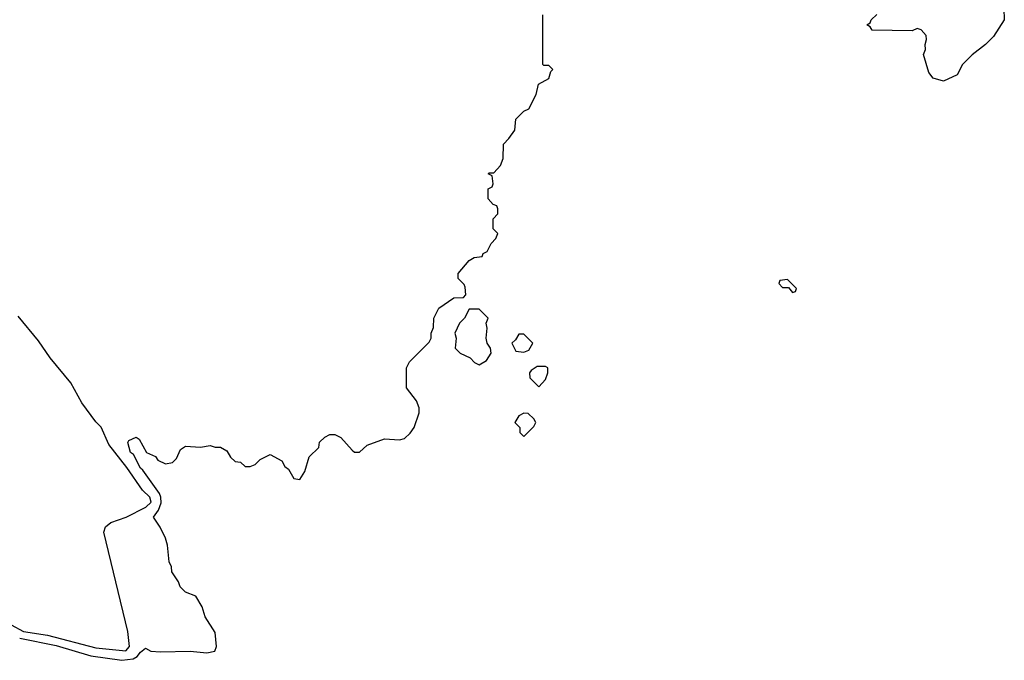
# Model space of a CAD drawing. Header units: inches. Extents: x 2710751 to 2829008, y 857003 to 965602.
# Tile 102 of 256: x 2765604 to 2769561, y 871674 to 874250. Entities that reach past the tile are written whole.
import ezdxf

# ---------------------------------------------------------------- set-up
doc = ezdxf.new("R2010")
doc.units = ezdxf.units.IN
doc.header["$MEASUREMENT"] = 0
doc.layers.add('C7867', color=7, linetype='Continuous')

msp = doc.modelspace()

# ---------------------------------------------------------------- linework, layer by layer
at = {"layer": 'C7867', "color": 2}
for points, elevation in [([(2769558, 874342), (2769560.7, 874250), (2769516.8, 874183.2), (2769484.7, 874150), (2769430.9, 874109.1), (2769392, 874070), (2769371.1, 874028.9), (2769316.9, 874003.1), (2769274.6, 874014.6), (2769258, 874038), (2769236, 874110), (2769244, 874130), (2769242, 874150), (2769248, 874170), (2769247.3, 874187.3), (2769226, 874210), (2769210, 874215.3), (2769190, 874206), (2769030, 874208), (2769022, 874222), (2769008, 874230), (2769022, 874238), (2769026, 874250), (2769049, 874271)], 6), ([(2765603.9, 871763.9), (2765750, 871733.6), (2765890, 871692.8), (2766014.4, 871674.4), (2766059.8, 871680.2), (2766076.2, 871690), (2766090, 871707.7), (2766110, 871722.8), (2766130.8, 871710.8), (2766170, 871708.4), (2766289.1, 871710.9), (2766356, 871704), (2766388.4, 871711.6), (2766395.3, 871730), (2766390, 871786), (2766349.3, 871849.3), (2766337.2, 871890), (2766312.1, 871932.1), (2766270, 871949), (2766249.3, 871969.3), (2766242, 871990), (2766215.3, 872030), (2766214, 872050), (2766204, 872070), (2766198, 872138), (2766190, 872166), (2766168, 872210), (2766141.2, 872250), (2766162, 872278), (2766172.3, 872307.7), (2766171.3, 872330), (2766165.4, 872345.4), (2766099.3, 872439.3), (2766090, 872446.6), (2766062, 872502), (2766049.5, 872510), (2766038, 872550), (2766042, 872558), (2766071.6, 872571.6), (2766083.6, 872563.6), (2766114, 872510), (2766150, 872494), (2766159.6, 872479.6), (2766190, 872464.7), (2766218, 872470), (2766233.6, 872486.4), (2766250, 872522), (2766270, 872536), (2766330, 872531), (2766370, 872538), (2766390, 872531.3), (2766411.1, 872531.1), (2766436.9, 872516.9), (2766451.6, 872491.6), (2766470, 872474), (2766491.6, 872471.6), (2766510, 872454), (2766530, 872454), (2766550, 872462), (2766570, 872482), (2766610, 872502), (2766656.9, 872476.9), (2766670, 872454), (2766683.6, 872443.6), (2766705.4, 872405.4), (2766730, 872402), (2766750, 872434), (2766767.3, 872492.7), (2766806, 872530), (2766808.9, 872551.1), (2766830, 872572), (2766850, 872582), (2766870, 872582), (2766894, 872570), (2766939.6, 872519.6), (2766950, 872512), (2766970, 872512), (2767000.2, 872539.8), (2767070, 872564.7), (2767130, 872561), (2767150, 872566), (2767172.9, 872587.1), (2767188.7, 872610), (2767208.7, 872670), (2767208.7, 872690), (2767198, 872718), (2767158, 872770), (2767158, 872850), (2767170, 872874), (2767250, 872954), (2767258, 872970), (2767258, 872990), (2767267.3, 873012.7), (2767268.7, 873050), (2767288.7, 873090), (2767348.4, 873131.6), (2767387.3, 873132.7), (2767396.4, 873143.6), (2767394.6, 873174.6), (2767390, 873186), (2767366, 873210), (2767366, 873230), (2767410, 873282), (2767430, 873294), (2767462, 873298), (2767466, 873310), (2767482, 873318), (2767498, 873350), (2767518, 873370), (2767526, 873390), (2767506, 873410), (2767506, 873450), (2767526, 873470), (2767526, 873490), (2767522, 873502), (2767507.3, 873507.3), (2767486, 873530), (2767486, 873570), (2767502, 873578), (2767506, 873590), (2767502, 873622), (2767486, 873630), (2767490, 873634), (2767510, 873634), (2767536.4, 873663.6), (2767547.3, 873692.7), (2767548, 873750), (2767570, 873772), (2767594, 873806), (2767598, 873850), (2767630, 873882), (2767650, 873892), (2767679, 873950), (2767689, 873991), (2767730, 874014), (2767738, 874042), (2767746, 874050), (2767730, 874066), (2767710, 874066), (2767706, 874070), (2767706, 874270)], 10), ([(2765570, 871817.1), (2765619.1, 871790), (2765715.1, 871775.1), (2765910, 871724.5), (2766030, 871712.4), (2766044.7, 871730), (2766038, 871790), (2765941.7, 872190), (2765948.7, 872211.3), (2765970, 872228.9), (2766032.3, 872250), (2766111.3, 872290), (2766131.9, 872310), (2766127.6, 872330), (2766098, 872358), (2766034.8, 872450), (2765962.2, 872542.2), (2765931.5, 872611.5), (2765910, 872633.6), (2765854, 872710), (2765810, 872789.6), (2765726, 872890), (2765679.4, 872959.4), (2765598.2, 873058.2)], 14)]:
    msp.add_lwpolyline(points, dxfattribs=dict(at, elevation=elevation))
at = {"layer": 'C7867', "color": 2, "elevation": 10}
for points in [[(2768690, 873206), (2768658, 873202), (2768654, 873190), (2768670, 873174), (2768694, 873174), (2768710, 873154), (2768722, 873158), (2768726, 873170)], [(2767450, 873086), (2767410, 873086), (2767392, 873050), (2767372, 873030), (2767352, 872990), (2767358, 872970), (2767354, 872930), (2767374, 872910), (2767414, 872890), (2767431.6, 872871.6), (2767450, 872862), (2767480.4, 872879.6), (2767498, 872910), (2767495.3, 872930), (2767482, 872950), (2767479, 872970), (2767482, 873010), (2767478, 873030), (2767486, 873050)], [(2767630, 872986), (2767610, 872986), (2767596.9, 872963.1), (2767582, 872950), (2767598, 872918), (2767630, 872914), (2767650, 872922), (2767666, 872950)], [(2767716.4, 872856.4), (2767683.6, 872856.4), (2767659.6, 872840.4), (2767652, 872830), (2767654, 872810), (2767690, 872774), (2767716.4, 872803.6), (2767726, 872830), (2767726, 872850)], [(2767630, 872668), (2767610, 872658), (2767594, 872630), (2767614, 872610), (2767614, 872590), (2767630, 872574), (2767670, 872614), (2767678, 872630), (2767670, 872646), (2767647.3, 872667.3)]]:
    msp.add_lwpolyline(points, close=True, dxfattribs=at)

doc.saveas('drawing.dxf')
